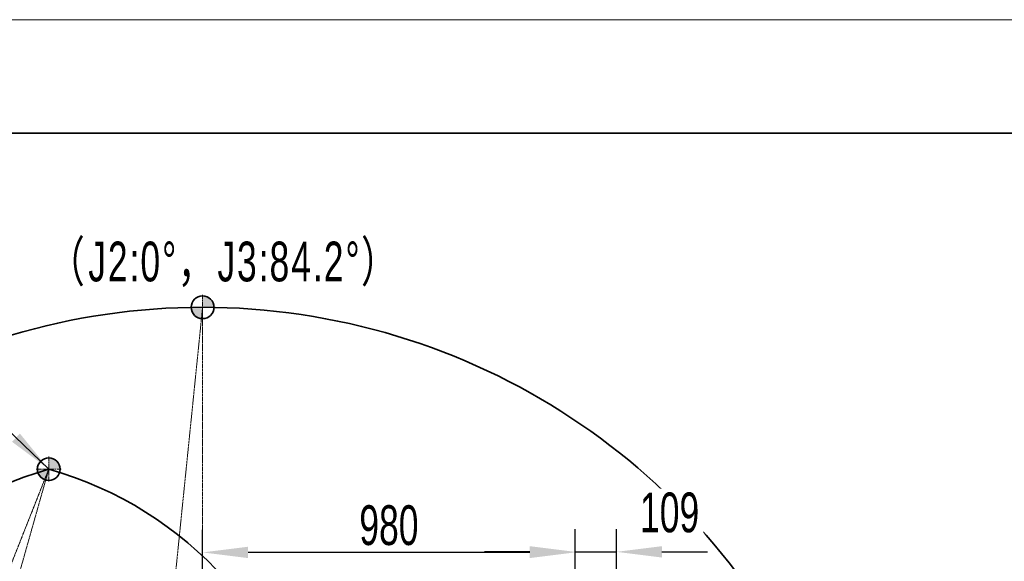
# Model space of a CAD drawing. Header units: millimetres. Extents: x 14751 to 23661, y -2885 to 3415.
# Tile 8 of 19: x 16681 to 19282, y 1985 to 3415. Entities that reach past the tile are written whole.
import ezdxf

# ---------------------------------------------------------------- set-up
doc = ezdxf.new("R2010")
doc.units = ezdxf.units.MM
doc.header["$PDSIZE"] = -5
doc.linetypes.add('点画线', pattern=[18, 12, -2, 2, -2])
doc.linetypes.add('虚线', pattern=[2, 1, -1])
doc.layers.get('0').update_dxf_attribs({"lineweight": 35})
for name, color, linetype, lineweight in [('中心线层', 1, '点画线', 18), ('尺寸线层', 7, 'Continuous', 18), ('粗实线层', 7, 'Continuous', 35), ('细实线层', 7, 'Continuous', 18), ('虚线层', 6, '虚线', 18)]:
    doc.layers.add(name, color=color, linetype=linetype, lineweight=lineweight)
doc.styles.add('标准', font='txt', dxfattribs={"width": 0.667})
doc.dimstyles.new('标准', dxfattribs={"dimscale": 30, "dimtxt": 3.5, "dimasz": 4, "dimexe": 2, "dimexo": 0, "dimtad": 1, "dimdsep": 46, "dimtxsty": '标准', "dimblk": '_CAXARROW', "dimcen": 0, "dimdle": 6, "dimazin": 2, "dimtfac": 0.7071067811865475, "dimtdec": 3, "dimtmove": 2, "dimatfit": 3, "dimfxl": 1, "dimfrac": 2, "dimtolj": 1, "dimarcsym": 1})

# ---------------------------------------------------------------- blocks, each defined once
blk = doc.blocks.new('3214324')
at = {"layer": '虚线层', "color": 3}
for p, q in [((0, 0), (984, 100.0000000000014)), ((-1.364242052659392e-11, 99.99999999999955), (0, 0))]:
    blk.add_line(p, q, dxfattribs=at)
at = {"layer": '虚线层', "color": 1}
blk.add_line((984, 100.0000000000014), (-1.364242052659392e-11, 99.99999999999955), dxfattribs=at)
blk = doc.blocks.new('231234r32')
at = {"layer": '粗实线层'}
h = blk.add_hatch(color=256, dxfattribs=at)
edge = h.paths.add_edge_path(flags=0)
edge.add_arc((-1.501554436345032e-10, -1.482263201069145e-10), 29.99999999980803, 200.27844975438, 246.4693637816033, ccw=False)
edge.add_arc((-3.996802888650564e-11, 1.609743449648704e-10), 29.99999999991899, 179.9999999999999, 200.2784497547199, ccw=False)
edge.add_line((-29.99999999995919, 0), (0, 0))
edge.add_arc((896.0837643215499, -406.5585902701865), 984.0000000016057, 155.5959186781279, 157.3428088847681)
edge = h.paths.add_edge_path(flags=0)
edge.add_arc((896.0837645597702, -406.5585903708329), 984.0000002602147, 157.0111475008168, 157.3428088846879, ccw=False)
edge.add_arc((896.0837643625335, -406.5585902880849), 984.0000000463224, 155.5959186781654, 157.0111475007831, ccw=False)
edge.add_line((0, 1.818989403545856e-12), (0, -30.00000000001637))
edge.add_arc((4.28511892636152e-10, -3.353051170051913e-11), 30.00000000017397, 246.4693637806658, 269.9999999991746, ccw=False)
edge = h.paths.add_edge_path(flags=0)
edge.add_arc((1577.668812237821, -795.3974596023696), 1766.832193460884, 152.9039432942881, 153.2445873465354, ccw=False)
edge.add_arc((1577.668812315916, -795.3974596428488), 1766.83219354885, 152.2717196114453, 152.9039432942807, ccw=False)
edge.add_arc((5.968843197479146e-10, 2.601368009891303e-10), 29.99999999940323, 0, 62.758153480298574, ccw=False)
edge.add_line((30.00000000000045, 0), (0, 0))
edge = h.paths.add_edge_path(flags=0)
edge.add_line((0, -4.547473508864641e-12), (0, 22.16471025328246))
edge.add_line((0, 22.16471025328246), (0, 30.0000000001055))
edge.add_arc((3.242326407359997e-10, 9.13114917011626e-10), 29.99999999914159, 62.75815347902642, 90.00000000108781, ccw=False)
edge.add_arc((1577.66881225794, -795.3974596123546), 1766.832193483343, 152.2717196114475, 153.2445873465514)
at = {"layer": '中心线层'}
for p, q in [((0, -33), (0, 33)), ((-33, 0), (33, 0))]:
    blk.add_line(p, q, dxfattribs=at)
at = {"layer": '粗实线层'}
blk.add_circle((0, 0), 30, dxfattribs=at)
blk = doc.blocks.new('_CAXARROW')
blk.add_hatch(color=0).paths.add_polyline_path([(0, 0), (-1, 0.125), (-1, -0.125)], flags=0)
blk = doc.blocks.new('*D22')
at = {"layer": 'Defpoints', "color": 0, "transparency": 16777216}
for p in [(17164.45087273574, 2008.551324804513), (17164.45087273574, 1766.729188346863), (18148.45087273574, 1766.729188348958)]:
    blk.add_point(p, dxfattribs=at)
at = {"layer": '尺寸线层', "color": 0, "linetype": 'Continuous', "lineweight": -2, "transparency": 16777216}
for p, q in [((17164.45087273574, 1766.729188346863), (17164.45087273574, 2068.551324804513)), ((18148.45087273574, 1766.729188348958), (18148.45087273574, 2068.551324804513)), ((18028.45087273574, 2008.551324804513), (17284.45087273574, 2008.551324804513))]:
    blk.add_line(p, q, dxfattribs=at)
at = {"layer": '尺寸线层', "color": 0, "lineweight": -2, "transparency": 16777216, "xscale": 120, "yscale": 120, "zscale": 120, "rotation": 180}
blk.add_blockref('_CAXARROW', (17164.45087273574, 2008.551324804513), dxfattribs=at)
at = {"layer": '尺寸线层', "color": 0, "lineweight": -2, "transparency": 16777216, "xscale": 120, "yscale": 120, "zscale": 120}
blk.add_blockref('_CAXARROW', (18148.45087273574, 2008.551324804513), dxfattribs=at)
at = {"layer": '尺寸线层', "color": 0, "transparency": 16777216, "insert": (17656.45087273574, 2079.801324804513), "char_height": 105, "attachment_point": 5, "style": '标准', "bg_fill": 3, "box_fill_scale": 1.1, "bg_fill_color": 256, "bg_fill_true_color": 13158600, "bg_fill_transparency": 0}
blk.add_mtext('\\A1;980', dxfattribs=at)
blk = doc.blocks.new('*X14')
at = {"layer": '尺寸线层', "linetype": 'Continuous'}
blk.add_hatch(color=0, dxfattribs=at).paths.add_polyline_path([(-2447.544062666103, 1963.113757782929), (-2544.549251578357, 2035.328668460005), (-2523.788498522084, 2056.984871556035)], flags=0)
at = {"layer": '尺寸线层', "color": 0}
blk.add_line((-2617.558862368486, 2126.098712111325), (-3593.046268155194, 2126.098712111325), dxfattribs=at)
at = {"layer": '尺寸线层', "color": 0, "linetype": 'Continuous'}
blk.add_line((-2447.544062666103, 1963.113757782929), (-2617.558862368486, 2126.098712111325), dxfattribs=at)
at = {"layer": '尺寸线层', "color": 0, "insert": (-3062.020888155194, 2213.248712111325), "char_height": 105, "width": 2124.10152, "attachment_point": 5, "line_spacing_factor": 1.150569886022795, "style": '标准'}
blk.add_mtext('\\T1.1;(J2:60%%D，J3:8.39%%D)', dxfattribs=at)
blk = doc.blocks.new('*X18')
at = {"layer": '粗实线层'}
blk.add_line((138.5, 95), (-138.5, 95), dxfattribs=at)
at = {"layer": '细实线层'}
blk.add_line((148.5, 105), (-148.5, 105), dxfattribs=at)
blk = doc.blocks.new('*D34')
at = {"layer": 'Defpoints', "color": 0, "transparency": 16777216}
for p in [(18257.4508606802, 2009.958466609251), (18148.45085922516, 1859.229194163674), (18257.4508606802, 1793.929188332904)]:
    blk.add_point(p, dxfattribs=at)
at = {"layer": '尺寸线层', "color": 0, "linetype": 'Continuous', "lineweight": -2, "transparency": 16777216}
for p, q in [((18148.45085922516, 1859.229194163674), (18148.45085922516, 2069.958466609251)), ((18257.4508606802, 1793.929188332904), (18257.4508606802, 2069.958466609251)), ((18028.45085922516, 2009.958466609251), (17908.45085922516, 2009.958466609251)), ((18148.45085922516, 2009.958466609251), (18257.4508606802, 2009.958466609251)), ((18377.4508606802, 2009.958466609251), (18497.4508606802, 2009.958466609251))]:
    blk.add_line(p, q, dxfattribs=at)
at = {"layer": '尺寸线层', "color": 0, "lineweight": -2, "transparency": 16777216, "xscale": 120, "yscale": 120, "zscale": 120}
blk.add_blockref('_CAXARROW', (18148.45085922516, 2009.958466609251), dxfattribs=at)
at = {"layer": '尺寸线层', "color": 0, "lineweight": -2, "transparency": 16777216, "xscale": 120, "yscale": 120, "zscale": 120, "rotation": 180}
blk.add_blockref('_CAXARROW', (18257.4508606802, 2009.958466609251), dxfattribs=at)
at = {"layer": '尺寸线层', "color": 0, "transparency": 16777216, "insert": (18397.76114743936, 2113.474889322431), "char_height": 105, "attachment_point": 5, "style": '标准', "bg_fill": 3, "box_fill_scale": 1.1, "bg_fill_color": 256, "bg_fill_true_color": 13158600, "bg_fill_transparency": 0}
blk.add_mtext('\\A1;109', dxfattribs=at)

msp = doc.modelspace()

# ---------------------------------------------------------------- linework, layer by layer
at = {"layer": '粗实线层', "color": 9}
for centre, radius, start, end in [((17164.45087273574, 886.7291883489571), 1769.068248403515, 310.9999999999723, 149.9999999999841), ((17164.45087273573, 886.7291883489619), 1401.812595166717, 106.8418805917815, 193.1581194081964), ((16488.95105778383, 1276.72918834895), 989.0682484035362, 9.802819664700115, 74.19718033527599)]:
    msp.add_arc(centre, radius, start, end, dxfattribs=at)
at = {"layer": '粗实线层'}
msp.add_arc((16488.95105778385, 1276.729188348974), 989.0682484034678, 9.802819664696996, 74.19718033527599, dxfattribs=at)

# ---------------------------------------------------------------- block references
at = {"layer": '尺寸线层'}
msp.add_blockref('*X14', (19205.84570257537, 265.3014417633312), dxfattribs=at)
at = {"layer": '粗实线层'}
for name, p, rotation in [('231234r32', (17164.45087273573, 2655.797436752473), 359.999998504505), ('3214324', (17164.45087273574, 1666.729188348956), 84.19718033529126), ('3214324', (16488.95105778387, 1276.729188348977), 68.39436067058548)]:
    msp.add_blockref(name, p, dxfattribs=dict(at, rotation=rotation))
msp.add_blockref('231234r32', (16758.30163990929, 2228.415199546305), dxfattribs=at)

# ---------------------------------------------------------------- texts
at = {"layer": '尺寸线层', "insert": (16757.70269632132, 2829.257242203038), "char_height": 105, "width": 1036.518, "attachment_point": 1, "line_spacing_factor": 1.150569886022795, "style": '标准'}
msp.add_mtext('\\T1.1;（J2:0%%D，J3:84.2%%D）', dxfattribs=at)

# ---------------------------------------------------------------- next in the draw order: dimensions: what is measured, and where the dimension line sits
at = {"layer": '尺寸线层'}
dim = msp.add_linear_dim(base=(17164.45087273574, 2008.551324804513), p1=(18148.45087273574, 1766.729188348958), p2=(17164.45087273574, 1766.729188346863), text='980', dimstyle='标准', override={"dimsah": 1, "dimtfill": 1, "dimtzin": 8}, dxfattribs=at)
dim.commit()
dim.dimension.update_dxf_attribs({"geometry": '*D22', "text_midpoint": (17656.45087273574, 2079.801324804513)})

# ---------------------------------------------------------------- next in the draw order: block references
at = {"layer": '粗实线层', "xscale": 30, "yscale": 30, "zscale": 30}
msp.add_blockref('*X18', (19205.84570257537, 265.3014417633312), dxfattribs=at)

# ---------------------------------------------------------------- next in the draw order: dimensions: what is measured, and where the dimension line sits
at = {"layer": '尺寸线层', "color": 7}
dim = msp.add_linear_dim(base=(18257.4508606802, 2009.958466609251), p1=(18148.45085922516, 1859.229194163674), p2=(18257.4508606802, 1793.929188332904), dimstyle='标准', override={"dimsah": 1, "dimtfill": 1}, dxfattribs=at)
dim.commit()
dim.dimension.update_dxf_attribs({"geometry": '*D34', "text_midpoint": (18397.76114743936, 2113.474889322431), "dimtype": 160})

doc.saveas('drawing.dxf')
